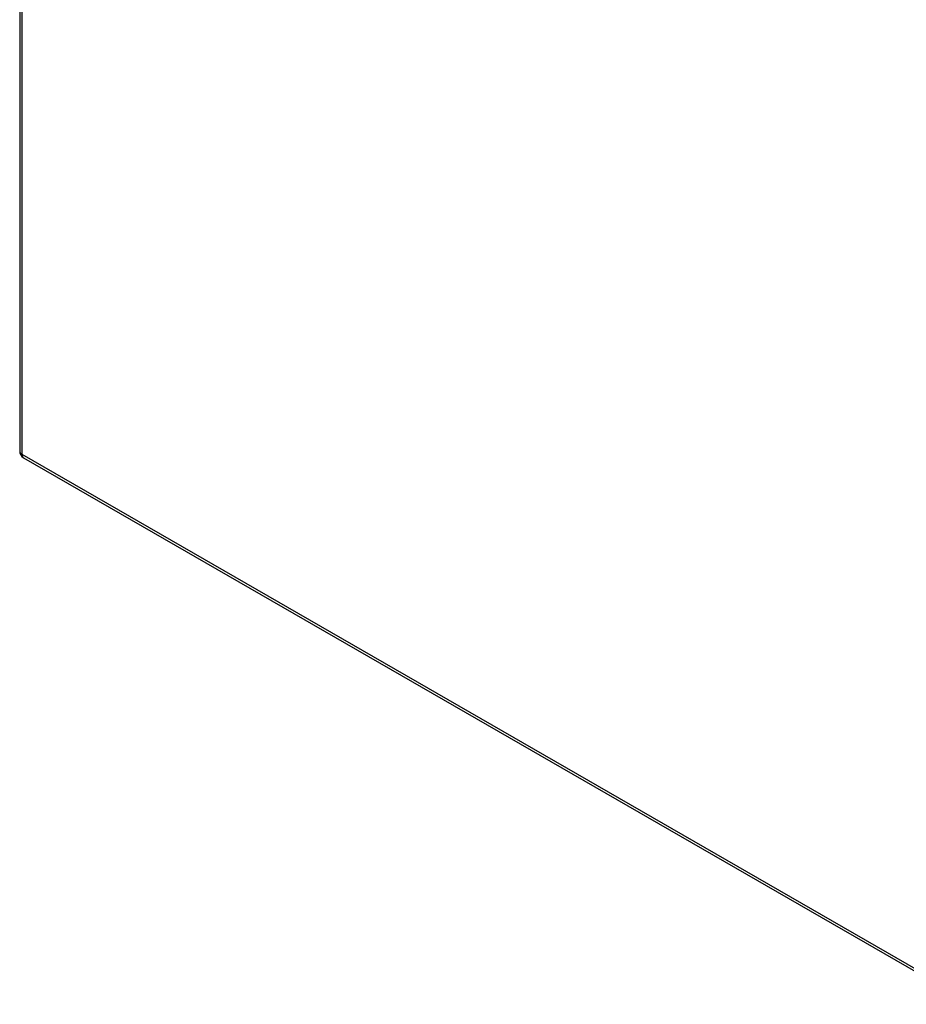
# Model space of a CAD drawing. Header units: inches. Extents: x 9 to 285, y 21 to 142.
# Tile 108 of 140: x 242 to 253, y 109 to 121. Entities that reach past the tile are written whole.
import ezdxf

# ---------------------------------------------------------------- set-up
doc = ezdxf.new("R2010")
doc.units = ezdxf.units.IN
doc.header["$MEASUREMENT"] = 0
doc.layers.add('Visible Edges(ANSI)', color=7, linetype='Continuous', lineweight=25)
doc.layers.add('Visible Tangent Edges(ANSI)', color=7, linetype='Continuous', lineweight=25)

msp = doc.modelspace()

# ---------------------------------------------------------------- linework, layer by layer
at = {"layer": 'Visible Edges(ANSI)'}
for p, q in [((241.863, 133.321), (241.863, 115.564)), ((241.913, 115.478), (284.06, 91.207))]:
    msp.add_line(p, q, dxfattribs=at)
msp.add_arc((241.962, 115.564), 0.099, 180, 240.064, dxfattribs=at)
at = {"layer": 'Visible Tangent Edges(ANSI)'}
for p, q in [((241.892, 133.281), (241.892, 115.524)), ((241.892, 115.524), (284.039, 91.253))]:
    msp.add_line(p, q, dxfattribs=at)
for major_axis, ratio, start_param, end_param in [((-0.099, 0), 0.575862, 0, 0.785398), ((-0.0494, -0.0858), 0.578093, 5.495853, 6.283185)]:
    msp.add_ellipse((241.962, 115.564), major_axis=major_axis, ratio=ratio, start_param=start_param, end_param=end_param, dxfattribs=at)

doc.saveas('drawing.dxf')
